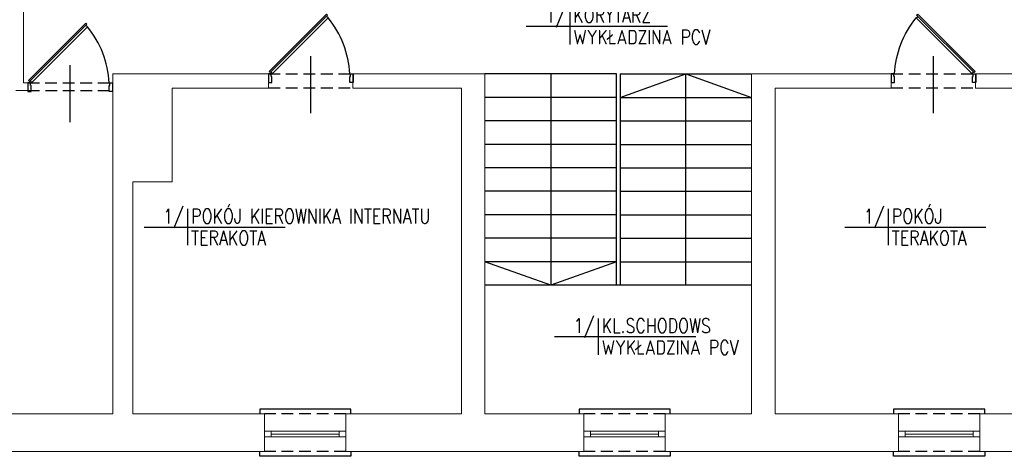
# Model space of a CAD drawing. Header units: millimetres. Extents: x -2626 to 2068, y -6169 to 7214.
# Tile 138 of 143: x -1957 to -887, y 3464 to 3938. Entities that reach past the tile are written whole.
import ezdxf
from ezdxf.enums import TextEntityAlignment as Align

# ---------------------------------------------------------------- set-up
doc = ezdxf.new("R2010")
doc.units = ezdxf.units.MM
doc.linetypes.add('DASHED', pattern=[19.05, 12.7, -6.35])
doc.layers.get('0').update_dxf_attribs({"color": 252})
for name, color, linetype in [('1-OPIS-POM', 252, 'Continuous'), ('I-DRZWI', 252, 'Continuous'), ('I-NAD', 252, 'DASHED'), ('I-SCIANA', 252, 'Continuous'), ('I-WIDOK', 252, 'Continuous')]:
    doc.layers.add(name, color=color, linetype=linetype)
doc.layers.add('I-OKNA', color=252, linetype='Continuous', lineweight=5)
doc.styles.add('ROMANS', font='romans.shx', dxfattribs={"width": 0.75})

# ---------------------------------------------------------------- blocks, each defined once
blk = doc.blocks.new('D90')
blk.add_line((32.6, 45), (-28, 45))
for points in [[(-9.2, 87.2), (-9.2, 90), (0, 90), (0, 86.3), (-6.4, 86.3), (-6.4, 87.2)], [(-72.6, 61.8), (-11.7, 0.9), (-10.6, 2), (-71.5, 62.9)], [(-9.2, 2.8), (-9.2, 0), (0, 0), (0, 3.7), (-6.4, 3.7), (-6.4, 2.8)]]:
    blk.add_lwpolyline(points, close=True)
blk.add_lwpolyline([(-11.3, 2.7), (-9.5, 4.5), (-68.6, 63.5), (-70.3, 61.8)])
blk.add_arc((-4.6, -14.5), 100.9, 92.6186, 129.3487)
blk = doc.blocks.new('OPIS-POM')
for p, q in [((0, 25), (0, -25)), ((-60, 0), (135, 0))]:
    blk.add_line(p, q)
at = {"style": 'ROMANS', "width": 0.8, "flags": 4}
blk.add_attdef('NR', text='', height=20, dxfattribs=at).set_placement((-5, 5), align=Align.RIGHT)
blk.add_attdef('NAZWA', (5, 5), '', height=20, dxfattribs=at)
blk.add_attdef('POW.', text='', height=20, dxfattribs=at).set_placement((-5, -5), align=Align.TOP_RIGHT)
blk.add_attdef('POSADZKA', text='', height=20, dxfattribs=at).set_placement((5, -5), align=Align.TOP_LEFT)

msp = doc.modelspace()

# ---------------------------------------------------------------- linework, layer by layer
at = {"layer": 'I-NAD'}
for points in [[(-1686.7, 3879.5), (-1594.5, 3879.5)], [(-1010.3, 3879.5), (-918.2, 3879.5)], [(-1948.1, 3869.8), (-1856, 3869.8)], [(-1948, 3861.6), (-1856, 3861.6)], [(-1686.7, 3864.3), (-1594.7, 3864.3)], [(-1010.3, 3864.3), (-918.3, 3864.3)], [(-1602.5, 3510.2), (-1690.8, 3510.2)], [(-1255.6, 3510.2), (-1344, 3510.2)], [(-913.9, 3510.2), (-1002.4, 3510.2)], [(-1602.5, 3469.4), (-1690.8, 3469.4)], [(-1255.6, 3469.4), (-1344, 3469.4)], [(-913.9, 3469.4), (-1002.4, 3469.4)]]:
    msp.add_lwpolyline(points, dxfattribs=at)
at = {"layer": 'I-OKNA'}
for points in [[(-1602.5, 3491.4), (-1690.8, 3491.4)], [(-1683.5, 3485.2), (-1683.5, 3491.4)], [(-1609.8, 3488.3), (-1683.5, 3488.3)], [(-1609.8, 3485.2), (-1609.8, 3491.4)], [(-1255.6, 3491.4), (-1344, 3491.4)], [(-1336.7, 3485.2), (-1336.7, 3491.4)], [(-1263, 3488.3), (-1336.7, 3488.3)], [(-1263, 3485.2), (-1263, 3491.4)], [(-913.9, 3491.4), (-1002.4, 3491.4)], [(-995, 3485.2), (-995, 3491.4)], [(-921.2, 3488.3), (-995, 3488.3)], [(-921.2, 3485.2), (-921.2, 3491.4)], [(-1602.5, 3485.2), (-1690.8, 3485.2)], [(-1255.6, 3485.2), (-1344, 3485.2)], [(-913.9, 3485.2), (-1002.4, 3485.2)]]:
    msp.add_lwpolyline(points, dxfattribs=at)
at = {"layer": 'I-SCIANA', "lineweight": 0}
for points in [[(-1952.8, 3994.3), (-1952.8, 3869.8)], [(-1686.7, 3879.5), (-1856, 3879.5)], [(-1855.5, 3510.2), (-1855.5, 3879.5)], [(-1686.7, 3864.2), (-1686.7, 3879.5)], [(-1451.5, 3879.5), (-1594.8, 3879.5)], [(-1594.8, 3864.2), (-1594.8, 3879.5)], [(-1451.5, 3510.2), (-1451.5, 3879.5)], [(-1161.8, 3879.5), (-1161.8, 3510.2)], [(-1010.3, 3879.5), (-1161.8, 3879.5)], [(-1010.3, 3864.2), (-1010.3, 3879.5)], [(-776.3, 3879.5), (-918.5, 3879.5)], [(-918.5, 3864.2), (-918.5, 3879.5)], [(-1961, 3861.6), (-1948.1, 3861.6)], [(-1952.8, 3869.8), (-1948.1, 3869.8)], [(-1948.1, 3869.8), (-1948.1, 3861.6)], [(-1856, 3869.8), (-1856, 3861.6)], [(-1856, 3869.8), (-1856, 3869.8)], [(-1856, 3861.6), (-1855.5, 3861.6)], [(-1834, 3762.2), (-1791.2, 3762.2), (-1791.2, 3864.2)], [(-1686.7, 3864.2), (-1791.2, 3864.2)], [(-1477, 3864.2), (-1594.8, 3864.2)], [(-1477, 3510.2), (-1477, 3864.2)], [(-1136.3, 3864.2), (-1136.3, 3510.2)], [(-1010.3, 3864.2), (-1136.3, 3864.2)], [(-832.3, 3864.2), (-918.5, 3864.2)], [(-1834, 3510.2), (-1834, 3762.2)], [(-1855.5, 3510.2), (-1967.7, 3510.2)], [(-1690.8, 3510.2), (-1834, 3510.2)], [(-1690.8, 3510.2), (-1690.8, 3469.4)], [(-1690.8, 3485.2), (-1690.8, 3510.2)], [(-1477, 3510.2), (-1602.5, 3510.2)], [(-1602.5, 3510.2), (-1602.5, 3469.4)], [(-1602.5, 3485.2), (-1602.5, 3510.2)], [(-1344, 3510.2), (-1451.5, 3510.2)], [(-1344, 3510.2), (-1344, 3469.4)], [(-1344, 3485.2), (-1344, 3510.2)], [(-1161.8, 3510.2), (-1255.6, 3510.2)], [(-1255.6, 3510.2), (-1255.6, 3469.4)], [(-1255.6, 3485.2), (-1255.6, 3510.2)], [(-1002.4, 3510.2), (-1136.3, 3510.2)], [(-1002.4, 3510.2), (-1002.4, 3469.4)], [(-1002.4, 3485.2), (-1002.4, 3510.2)], [(-801.7, 3510.2), (-913.9, 3510.2)], [(-913.9, 3510.2), (-913.9, 3469.4)], [(-913.9, 3485.2), (-913.9, 3510.2)], [(-1690.8, 3485.2), (-1690.8, 3469.4)], [(-1602.5, 3485.2), (-1602.5, 3469.4)], [(-1344, 3485.2), (-1344, 3469.4)], [(-1255.6, 3485.2), (-1255.6, 3469.4)], [(-1002.4, 3485.2), (-1002.4, 3469.4)], [(-913.9, 3485.2), (-913.9, 3469.4)], [(-1690.8, 3469.4), (-1967.7, 3469.4)], [(-1344, 3469.4), (-1602.5, 3469.4)], [(-1002.4, 3469.4), (-1255.6, 3469.4)], [(-637.2, 3469.4), (-913.9, 3469.4)]]:
    msp.add_lwpolyline(points, dxfattribs=at)
at = {"layer": 'I-WIDOK'}
for points in [[(-1308.7, 3879.5), (-1451.5, 3879.5)], [(-1380.1, 3879.5), (-1380.1, 3650)], [(-1308.7, 3650), (-1308.7, 3879.5)], [(-1304.6, 3879.5), (-1161.8, 3879.5)], [(-1304.6, 3879.5), (-1304.6, 3650)], [(-1304.6, 3854), (-1233.2, 3879.5), (-1161.8, 3854)], [(-1233.2, 3650), (-1233.2, 3879.5)], [(-1308.7, 3854), (-1451.5, 3854)], [(-1304.6, 3854), (-1161.8, 3854)], [(-1308.7, 3828.5), (-1451.5, 3828.5)], [(-1304.6, 3828.5), (-1161.8, 3828.5)], [(-1308.7, 3803), (-1451.5, 3803)], [(-1304.6, 3803), (-1161.8, 3803)], [(-1308.7, 3777.5), (-1451.5, 3777.5)], [(-1304.6, 3777.5), (-1161.8, 3777.5)], [(-1308.7, 3752), (-1451.5, 3752)], [(-1304.6, 3752), (-1161.8, 3752)], [(-1308.7, 3726.5), (-1451.5, 3726.5)], [(-1304.6, 3726.5), (-1161.8, 3726.5)], [(-1308.7, 3701), (-1451.5, 3701)], [(-1304.6, 3701), (-1161.8, 3701)], [(-1308.7, 3675.5), (-1451.5, 3675.5)], [(-1308.7, 3675.5), (-1380.1, 3650), (-1451.5, 3675.5)], [(-1304.6, 3675.5), (-1161.8, 3675.5)], [(-1161.8, 3650), (-1451.5, 3650)], [(-1597.2, 3510.2), (-1597.2, 3515.4), (-1696.1, 3515.4), (-1696.1, 3510.2)], [(-1250.4, 3510.2), (-1250.4, 3515.4), (-1349.3, 3515.4), (-1349.3, 3510.2)], [(-908.7, 3510.2), (-908.7, 3515.4), (-1007.6, 3515.4), (-1007.6, 3510.2)], [(-1597.2, 3469.4), (-1597.2, 3464.2), (-1696.1, 3464.2), (-1696.1, 3469.4)], [(-1250.4, 3469.4), (-1250.4, 3464.2), (-1349.3, 3464.2), (-1349.3, 3469.4)], [(-908.7, 3469.4), (-908.7, 3464.2), (-1007.6, 3464.2), (-1007.6, 3469.4)]]:
    msp.add_lwpolyline(points, dxfattribs=at)

# ---------------------------------------------------------------- block references
at = {"layer": '1-OPIS-POM', "xscale": 0.7862338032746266, "yscale": 0.7862338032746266, "zscale": 0.7862338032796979}
for p, values in [((-1359.4, 3931.3), {'NR': '1/', 'NAZWA': 'KORYTARZ', 'POSADZKA': 'WYKŁADZINA PCV'}), ((-1774.5, 3713.2), {'NR': '1/', 'NAZWA': 'POKÓJ KIEROWNIKA INTERNATU', 'POSADZKA': 'TERAKOTA'}), ((-1013.5, 3713.2), {'NR': '1/', 'NAZWA': 'POKÓJ', 'POSADZKA': 'TERAKOTA'}), ((-1328.6, 3594.2), {'NR': '1/', 'NAZWA': 'KL.SCHODOWS', 'POSADZKA': 'WYKŁADZINA PCV'})]:
    msp.add_blockref('OPIS-POM', p, dxfattribs=at).add_auto_attribs(values)
at = {"layer": 'I-DRZWI'}
for p, xscale, yscale, zscale, rotation in [((-1686.7, 3870.1), 1.023659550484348, 1.023659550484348, 1.023659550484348, 270.0057401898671), ((-918.2, 3870.1), -1.023659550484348, 1.023659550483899, 1.023659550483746, 89.99425981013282), ((-1948.1, 3860.4), 1.023659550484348, 1.023659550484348, 1.023659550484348, 270.0057401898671)]:
    msp.add_blockref('D90', p, dxfattribs=dict(at, xscale=xscale, yscale=yscale, zscale=zscale, rotation=rotation))

doc.saveas('drawing.dxf')
